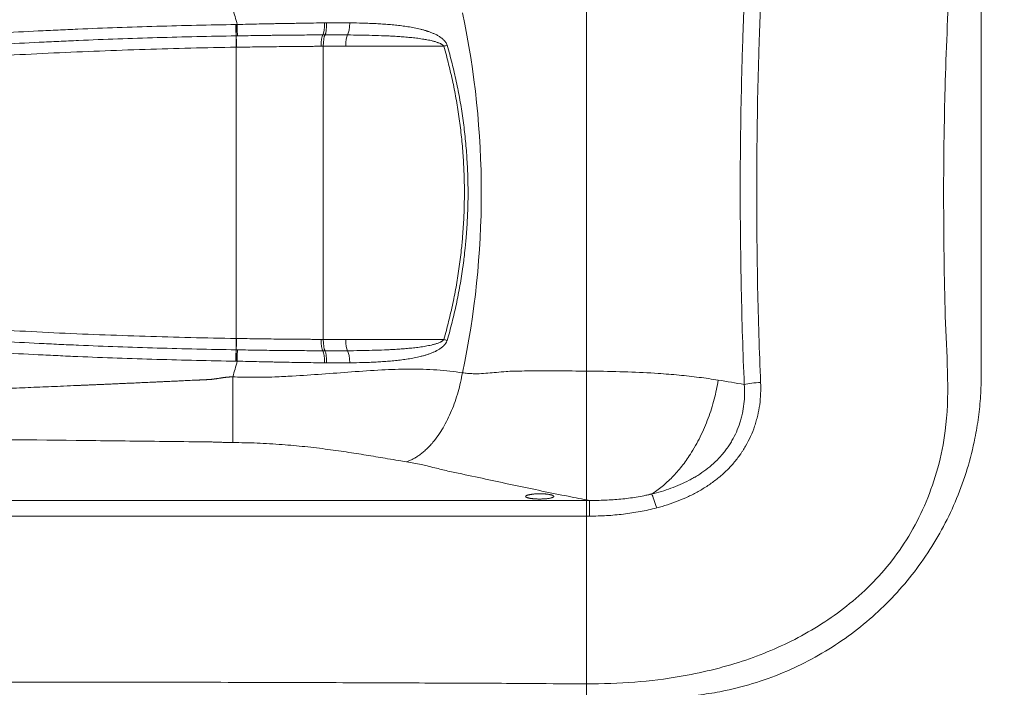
# Model space of a CAD drawing. Header units: millimetres. Extents: x -8 to 594, y 0 to 420.
# Tile 176 of 249: x 275 to 287, y 336 to 345. Entities that reach past the tile are written whole.
import ezdxf

# ---------------------------------------------------------------- set-up
doc = ezdxf.new("R2010")
doc.units = ezdxf.units.MM
doc.layers.add('1', color=7, linetype='Continuous', true_color=0xffffff)
doc.styles.add('Calibri', font='txt')
doc.dimstyles.get("Standard").update_dxf_attribs({"dimtxt": 0.18, "dimasz": 0.18, "dimexe": 0.18, "dimexo": 0.0625, "dimgap": 0.09, "dimtad": 0, "dimtih": 1, "dimtoh": 1, "dimdec": 4, "dimzin": 0, "dimdsep": 46, "dimtxsty": 'Standard', "dimcen": 0.09, "dimadec": 0, "dimazin": 0, "dimtfac": 1, "dimtdec": 4, "dimtofl": 0, "dimtmove": 0, "dimatfit": 3, "dimfxl": 0, "dimtolj": 1, "dimtzin": 0, "dimarcsym": 0})

# ---------------------------------------------------------------- blocks, each defined once
blk = doc.blocks.new('_U2')
at = {"layer": '1', "color": 18, "lineweight": 13}
for p, q in [((147.37, 320.701), (147.37, 378.38)), ((281.821, 328.547), (281.821, 378.38)), ((147.37, 376.38), (189.299, 376.38)), ((281.821, 376.38), (239.891, 376.38))]:
    blk.add_line(p, q, dxfattribs=at)
at = {"layer": '1', "color": 18}
for points in [[(147.37, 376.38), (150.87, 377.318), (150.87, 375.442)], [(281.821, 376.38), (278.321, 375.442), (278.321, 377.318)]]:
    blk.add_solid(points, dxfattribs=at)
at = {"layer": '1', "color": 18, "linetype": 'Continuous', "lineweight": 13, "char_height": 3.5, "attachment_point": 7, "line_spacing_factor": 1.399613, "style": 'Calibri'}
for s, insert in [('\\fCalibri|b0|i0;\\W1.0000;2.7', (190.985, 373.383)), ('\\fCalibri|b0|i0;\\W1.0000;LIFT POINT SPAN', (201.135, 373.383))]:
    blk.add_mtext(s, dxfattribs=dict(at, insert=insert))
blk = doc.blocks.new('_U5')
at = {"layer": '1', "color": 18, "lineweight": 13}
for p, q in [((281.821, 328.547), (281.821, 378.38)), ((300.008, 319.898), (300.008, 378.38)), ((281.821, 376.38), (284.688, 376.38)), ((300.008, 376.38), (297.141, 376.38))]:
    blk.add_line(p, q, dxfattribs=at)
at = {"layer": '1', "color": 18}
for points in [[(281.821, 376.38), (285.321, 377.318), (285.321, 375.442)], [(300.008, 376.38), (296.508, 375.442), (296.508, 377.318)]]:
    blk.add_solid(points, dxfattribs=at)
at = {"layer": '1', "color": 18, "linetype": 'Continuous', "lineweight": 13, "insert": (286.373, 373.383), "char_height": 3.5, "attachment_point": 7, "line_spacing_factor": 1.399613, "style": 'Calibri'}
blk.add_mtext('\\fCalibri|b0|i0;\\W1.0000;0.36', dxfattribs=at)

msp = doc.modelspace()

# ---------------------------------------------------------------- linework, layer by layer
at = {"layer": '1', "color": 155, "linetype": 'Continuous', "lineweight": 13}
for p, q in [((277.461, 340.71), (277.461, 344.336)), ((278.543, 344.347), (278.543, 340.699)), ((280.044, 344.348), (278.823, 344.348)), ((278.823, 340.698), (280.044, 340.698)), ((267.084, 338.695), (281.858, 338.695)), ((281.858, 338.499), (267.084, 338.499))]:
    msp.add_line(p, q, dxfattribs=at)
for centre, major_axis, ratio, start_param, end_param in [((269.707, 342.523), (0, -8.044), 1, 1.834395, 1.859574), ((269.707, 342.523), (0, 10.804), 1, 4.503516, 4.921262), ((277.456, 344.618), (-0.002, 0.15), 0.000043, 1.570968, 2.801755), ((277.458, 344.618), (-0.002, 0.15), 0.000043, 1.570969, 2.801757), ((277.472, 344.619), (-0.003, 0.15), 0.000043, 1.570977, 2.801848), ((278.527, 344.631), (-0.001, 0.15), 0.206081, 3.465532, 4.760244), ((278.554, 344.631), (0.001, -0.15), 0.211351, 0.32371, 1.620015), ((278.833, 344.63), (0.003, 0.15), 0.265048, 3.493804, 4.778771), ((277.461, 344.336), (-0.002, 0.15), 0.000043, 4.712388, 5.942829), ((277.463, 344.336), (0.002, -0.15), 0.000361, 3.481944, 4.712383), ((278.548, 344.347), (0.001, -0.15), 0.211131, 3.465902, 4.711424), ((278.576, 344.347), (0, -0.15), 0.216396, 3.465682, 4.711684), ((278.855, 344.348), (0, -0.15), 0.216398, 3.489264, 4.712389), ((280.011, 344.348), (-0.144, -0.042), 0.061743, 1.78012, 2.090152), ((277.461, 340.71), (0.002, 0.15), 0.000043, 3.481949, 4.71239), ((277.463, 340.71), (0.002, 0.15), 0.000361, 1.570802, 2.801241), ((278.548, 340.699), (0.001, 0.15), 0.211131, 1.571761, 2.817283), ((278.576, 340.699), (0, 0.15), 0.216396, 1.571501, 2.817503), ((278.855, 340.698), (0, 0.15), 0.216398, 1.570796, 2.793922), ((280.011, 340.698), (-0.144, 0.042), 0.061743, 4.193033, 4.503065), ((277.456, 340.427), (0.002, 0.15), 0.000043, 0.339838, 1.570625), ((277.458, 340.427), (-0.002, -0.15), 0.000043, 3.481429, 4.712217), ((277.472, 340.427), (0.003, 0.15), 0.000043, 0.339744, 1.570616), ((278.527, 340.414), (-0.001, -0.15), 0.206081, 1.522942, 2.817653), ((278.554, 340.414), (-0.001, -0.15), 0.211351, 1.521578, 2.817883), ((278.833, 340.416), (-0.003, 0.15), 0.265048, 4.646007, 5.930974), ((269.707, 342.523), (0, -8.044), 1, 1.282019, 1.307198), ((283.988, 340.103), (-0.3, -0.013), 0.195401, 4.704125, 5.454576)]:
    msp.add_ellipse(centre, major_axis=major_axis, ratio=ratio, start_param=start_param, end_param=end_param, dxfattribs=at)
at = {"layer": '1', "color": 155, "linetype": 'Continuous', "lineweight": 18}
for points, knots in [([(274.494, 336.432), (275.047, 336.432), (276.095, 336.432), (277.581, 336.429), (278.895, 336.425), (280.037, 336.42), (280.968, 336.417), (281.719, 336.409), (282.34, 336.416), (283.004, 336.493), (283.706, 336.653), (284.431, 336.949), (285.087, 337.366), (285.66, 337.934), (286.013, 338.545), (286.204, 339.102), (286.309, 339.614), (286.325, 340.219), (286.285, 340.906), (286.27, 341.733), (286.262, 342.683), (286.277, 343.623), (286.301, 344.427), (286.34, 345.101), (286.258, 345.694), (286.105, 346.19), (285.864, 346.712), (285.467, 347.252), (284.87, 347.75), (284.186, 348.122), (283.409, 348.378), (282.448, 348.541), (281.305, 348.525), (280.008, 348.517), (278.685, 348.509), (277.38, 348.502), (276.111, 348.497), (274.042, 348.492), (271.145, 348.494), (268.452, 348.498), (266.778, 348.516), (266.144, 348.435), (265.419, 348.25), (264.638, 347.896), (263.878, 347.323), (263.278, 346.591), (262.877, 345.725), (262.68, 344.776), (262.702, 343.963), (262.703, 343.476), (262.704, 343.318)], [0, 0, 0, 0, 0.034235, 0.064921, 0.092061, 0.115654, 0.1357, 0.149696, 0.162198, 0.174164, 0.191113, 0.207073, 0.223527, 0.240955, 0.259454, 0.269203, 0.279272, 0.293154, 0.307584, 0.322456, 0.34458, 0.366382, 0.380743, 0.394978, 0.409028, 0.419141, 0.428801, 0.446725, 0.462939, 0.479307, 0.496434, 0.514332, 0.53976, 0.567, 0.59477, 0.621719, 0.647848, 0.673356, 0.749903, 0.82726, 0.840327, 0.853498, 0.866774, 0.887071, 0.907667, 0.928372, 0.949031, 0.969641, 0.990158, 1, 1, 1, 1]), ([(286.735, 342.523), (286.735, 342.617), (286.735, 342.803), (286.735, 343.078), (286.735, 343.345), (286.735, 343.604), (286.735, 343.856), (286.735, 344.099), (286.735, 344.335), (286.735, 344.563), (286.735, 344.711), (286.735, 344.784)], [0, 0, 0, 0, 0.124251, 0.244807, 0.362009, 0.476132, 0.58732, 0.695456, 0.800379, 0.901937, 1, 1, 1, 1]), ([(286.735, 342.523), (286.735, 342.952), (286.735, 343.351), (286.735, 344.103), (286.735, 344.453), (286.735, 344.773)], [0, 0, 0, 0, 0.5, 0.5, 1, 1, 1, 1]), ([(286.735, 340.273), (286.735, 340.675), (286.735, 341.066), (286.735, 341.817), (286.735, 342.176), (286.735, 342.523)], [0, 0, 0, 0, 0.5, 0.5, 1, 1, 1, 1]), ([(286.735, 340.262), (286.735, 340.351), (286.735, 340.528), (286.735, 340.792), (286.735, 341.052), (286.735, 341.308), (286.735, 341.56), (286.735, 341.806), (286.735, 342.049), (286.735, 342.287), (286.735, 342.445), (286.735, 342.523)], [0, 0, 0, 0, 0.119996, 0.23776, 0.353271, 0.466508, 0.577452, 0.686086, 0.792539, 0.897088, 1, 1, 1, 1]), ([(282.735, 336.243), (282.78, 336.243), (282.871, 336.244), (283.007, 336.251), (283.143, 336.263), (283.278, 336.279), (283.413, 336.3), (283.635, 336.342), (283.941, 336.423), (284.315, 336.563), (284.671, 336.738), (285.113, 337.012), (285.606, 337.428), (286.008, 337.927), (286.269, 338.367), (286.434, 338.717), (286.566, 339.084), (286.652, 339.425), (286.702, 339.73), (286.73, 339.995), (286.733, 340.173), (286.735, 340.262)], [0, 0, 0, 0, 0.020658, 0.041306, 0.061981, 0.082722, 0.103568, 0.124557, 0.186457, 0.249631, 0.311556, 0.374684, 0.499484, 0.624735, 0.687236, 0.749339, 0.812388, 0.874812, 0.916829, 0.958508, 1, 1, 1, 1]), ([(281.238, 338.711), (281.244, 338.711), (281.25, 338.711), (281.261, 338.712), (281.273, 338.712), (281.284, 338.712), (281.291, 338.713), (281.292, 338.713), (281.295, 338.713), (281.296, 338.713), (281.3, 338.713), (281.303, 338.714), (281.311, 338.714), (281.321, 338.715), (281.331, 338.716), (281.338, 338.717), (281.342, 338.717), (281.345, 338.718), (281.347, 338.718), (281.348, 338.718), (281.354, 338.719), (281.362, 338.721), (281.374, 338.723), (281.381, 338.725), (281.385, 338.726), (281.386, 338.726), (281.387, 338.726), (281.388, 338.727), (281.39, 338.727), (281.391, 338.728), (281.396, 338.729), (281.4, 338.731), (281.404, 338.733), (281.407, 338.735), (281.408, 338.735), (281.409, 338.736), (281.41, 338.737), (281.411, 338.738), (281.413, 338.74), (281.413, 338.743), (281.413, 338.745), (281.413, 338.746), (281.413, 338.747), (281.412, 338.747), (281.412, 338.748), (281.411, 338.749), (281.411, 338.75), (281.409, 338.751), (281.406, 338.753), (281.402, 338.755), (281.399, 338.757), (281.398, 338.757), (281.396, 338.758), (281.395, 338.758), (281.394, 338.759), (281.391, 338.76), (281.384, 338.762), (281.377, 338.764), (281.37, 338.765), (281.366, 338.766), (281.361, 338.767), (281.36, 338.767), (281.358, 338.768), (281.355, 338.768), (281.352, 338.769), (281.345, 338.77), (281.336, 338.771), (281.326, 338.772), (281.319, 338.773), (281.316, 338.773), (281.311, 338.774), (281.308, 338.774), (281.3, 338.775), (281.289, 338.775), (281.278, 338.776), (281.27, 338.776), (281.266, 338.776), (281.261, 338.776), (281.259, 338.776), (281.257, 338.776), (281.25, 338.777), (281.244, 338.777), (281.233, 338.777), (281.221, 338.777), (281.21, 338.776), (281.203, 338.776), (281.202, 338.776), (281.199, 338.776), (281.197, 338.776), (281.193, 338.776), (281.19, 338.775), (281.182, 338.775), (281.172, 338.774), (281.161, 338.773), (281.154, 338.772), (281.15, 338.772), (281.146, 338.772), (281.144, 338.771), (281.143, 338.771), (281.137, 338.77), (281.127, 338.769), (281.115, 338.767), (281.107, 338.765), (281.101, 338.764), (281.1, 338.764), (281.096, 338.763), (281.095, 338.762), (281.09, 338.761), (281.084, 338.759), (281.079, 338.757), (281.076, 338.756), (281.075, 338.755), (281.073, 338.754), (281.073, 338.754), (281.072, 338.754), (281.07, 338.752), (281.067, 338.75), (281.065, 338.748), (281.064, 338.746), (281.063, 338.745), (281.063, 338.743), (281.063, 338.743), (281.064, 338.743), (281.064, 338.742), (281.064, 338.741), (281.065, 338.739), (281.067, 338.737), (281.069, 338.735), (281.072, 338.734), (281.073, 338.733), (281.074, 338.732), (281.075, 338.732), (281.076, 338.732), (281.078, 338.73), (281.084, 338.728), (281.09, 338.726), (281.096, 338.725), (281.099, 338.724), (281.107, 338.722), (281.111, 338.721), (281.119, 338.72), (281.127, 338.719), (281.136, 338.717), (281.142, 338.717), (281.143, 338.716), (281.146, 338.716), (281.147, 338.716), (281.151, 338.716), (281.153, 338.715), (281.161, 338.715), (281.171, 338.714), (281.182, 338.713), (281.19, 338.712), (281.194, 338.712), (281.199, 338.712), (281.201, 338.712), (281.203, 338.712), (281.21, 338.712), (281.221, 338.711), (281.233, 338.711), (281.238, 338.711)], [0, 0, 0, 0, 0.015625, 0.015625, 0.03125, 0.046875, 0.046875, 0.050781, 0.050781, 0.054687, 0.054687, 0.0625, 0.0625, 0.078125, 0.09375, 0.09375, 0.101562, 0.105469, 0.105469, 0.109375, 0.109375, 0.125, 0.140625, 0.15625, 0.15625, 0.160156, 0.160156, 0.164062, 0.164062, 0.171875, 0.171875, 0.1875, 0.203125, 0.203125, 0.210937, 0.210937, 0.21875, 0.21875, 0.234375, 0.25, 0.25, 0.265625, 0.265625, 0.269531, 0.269531, 0.273437, 0.28125, 0.28125, 0.296875, 0.3125, 0.3125, 0.320312, 0.320312, 0.324219, 0.324219, 0.328125, 0.34375, 0.359375, 0.359375, 0.375, 0.375, 0.378906, 0.378906, 0.382812, 0.390625, 0.390625, 0.40625, 0.421875, 0.421875, 0.429687, 0.429687, 0.4375, 0.4375, 0.453125, 0.46875, 0.46875, 0.476562, 0.480469, 0.480469, 0.484375, 0.484375, 0.5, 0.5, 0.515625, 0.53125, 0.53125, 0.535156, 0.535156, 0.539063, 0.539063, 0.546875, 0.546875, 0.5625, 0.578125, 0.578125, 0.585938, 0.589844, 0.589844, 0.59375, 0.59375, 0.609375, 0.625, 0.640625, 0.640625, 0.648438, 0.648438, 0.65625, 0.65625, 0.671875, 0.6875, 0.6875, 0.695313, 0.695313, 0.699219, 0.699219, 0.703125, 0.71875, 0.734375, 0.734375, 0.75, 0.75, 0.753906, 0.753906, 0.757813, 0.765625, 0.765625, 0.78125, 0.796875, 0.796875, 0.804688, 0.804688, 0.808594, 0.808594, 0.8125, 0.828125, 0.84375, 0.84375, 0.859375, 0.859375, 0.875, 0.875, 0.890625, 0.90625, 0.90625, 0.910156, 0.910156, 0.914063, 0.914063, 0.921875, 0.921875, 0.9375, 0.953125, 0.953125, 0.960938, 0.964844, 0.964844, 0.96875, 0.96875, 0.984375, 1, 1, 1, 1])]:
    msp.add_open_spline(points, degree=3, knots=knots, dxfattribs=at)
at = {"layer": '1', "color": 155, "linetype": 'Continuous', "lineweight": 13}
for points, degree, knots in [([(283.784, 340.137), (283.776, 340.335), (283.768, 340.533), (283.756, 340.93), (283.751, 341.128), (283.743, 341.525), (283.74, 341.723), (283.735, 342.121), (283.734, 342.32), (283.734, 342.717), (283.735, 342.916), (283.739, 343.315), (283.742, 343.514), (283.751, 343.913), (283.756, 344.112), (283.763, 344.337), (283.764, 344.362), (283.765, 344.412), (283.768, 344.486), (283.774, 344.661), (283.78, 344.809), (283.784, 344.908)], 3, [0, 0, 0, 0, 0.125, 0.125, 0.25, 0.25, 0.375, 0.375, 0.5, 0.5, 0.625, 0.625, 0.75, 0.75, 0.875, 0.875, 0.890625, 0.890625, 0.90625, 0.9375, 1, 1, 1, 1]), ([(283.988, 344.884), (283.984, 344.786), (283.98, 344.688), (283.975, 344.541), (283.972, 344.467), (283.97, 344.393), (283.968, 344.343), (283.967, 344.319), (283.96, 344.096), (283.955, 343.899), (283.947, 343.504), (283.944, 343.307), (283.94, 342.912), (283.939, 342.715), (283.939, 342.322), (283.941, 341.928), (283.947, 341.535), (283.955, 341.142), (283.96, 340.946), (283.973, 340.553), (283.98, 340.357), (283.988, 340.161)], 3, [0, 0, 0, 0, 0.0625, 0.0625, 0.09375, 0.109375, 0.109375, 0.125, 0.125, 0.25, 0.25, 0.375, 0.375, 0.5, 0.5, 0.625, 0.75, 0.75, 0.875, 0.875, 1, 1, 1, 1]), ([(269.617, 343.95), (269.697, 343.966), (269.777, 343.982), (269.898, 344.006), (269.939, 344.013), (270.019, 344.028), (270.06, 344.036), (270.181, 344.057), (270.262, 344.071), (270.424, 344.098), (270.505, 344.111), (270.667, 344.136), (270.748, 344.149), (270.91, 344.172), (270.992, 344.184), (271.236, 344.217), (271.398, 344.238), (271.724, 344.277), (271.887, 344.296), (272.132, 344.322), (272.213, 344.331), (272.377, 344.347), (272.458, 344.355), (272.622, 344.371), (272.704, 344.379), (272.867, 344.393), (272.949, 344.4), (273.194, 344.421), (273.358, 344.434), (273.685, 344.459), (273.849, 344.47), (274.176, 344.492), (274.34, 344.502), (274.668, 344.521), (274.832, 344.53), (275.078, 344.542), (275.16, 344.546), (275.324, 344.554), (275.406, 344.557), (275.652, 344.568), (275.816, 344.574), (276.144, 344.586), (276.308, 344.591), (276.8, 344.606), (277.128, 344.613), (277.456, 344.618)], 3, [0, 0, 0, 0, 0.03125, 0.03125, 0.046875, 0.046875, 0.0625, 0.0625, 0.09375, 0.09375, 0.125, 0.125, 0.15625, 0.15625, 0.1875, 0.1875, 0.25, 0.25, 0.3125, 0.3125, 0.34375, 0.34375, 0.375, 0.375, 0.40625, 0.40625, 0.4375, 0.4375, 0.5, 0.5, 0.5625, 0.5625, 0.625, 0.625, 0.6875, 0.6875, 0.71875, 0.71875, 0.75, 0.75, 0.8125, 0.8125, 0.875, 0.875, 1, 1, 1, 1]), ([(277.472, 344.619), (277.564, 344.621), (277.655, 344.623), (277.791, 344.626), (277.836, 344.627), (277.905, 344.628), (277.927, 344.629), (277.973, 344.629), (277.995, 344.63), (278.063, 344.631), (278.108, 344.632), (278.176, 344.633), (278.199, 344.633), (278.244, 344.634), (278.266, 344.635), (278.379, 344.636), (278.469, 344.638), (278.558, 344.639)], 3, [0, 0, 0, 0, 0.25, 0.25, 0.375, 0.375, 0.4375, 0.4375, 0.5, 0.5, 0.625, 0.625, 0.6875, 0.6875, 0.75, 0.75, 1, 1, 1, 1]), ([(278.586, 344.639), (278.634, 344.639), (278.682, 344.64), (278.778, 344.64), (278.825, 344.639), (278.873, 344.639)], 3, [0, 0, 0, 0, 0.5, 0.5, 1, 1, 1, 1]), ([(278.873, 344.639), (278.928, 344.638), (278.983, 344.637), (279.065, 344.635), (279.092, 344.634), (279.133, 344.632), (279.147, 344.632), (279.174, 344.63), (279.187, 344.63), (279.228, 344.628), (279.255, 344.626), (279.309, 344.623), (279.335, 344.621), (279.389, 344.616), (279.415, 344.614), (279.468, 344.609), (279.494, 344.606), (279.546, 344.599), (279.572, 344.595), (279.624, 344.587), (279.65, 344.582), (279.701, 344.572), (279.727, 344.567), (279.765, 344.557), (279.778, 344.554), (279.803, 344.547), (279.816, 344.543), (279.831, 344.538), (279.834, 344.537), (279.841, 344.535), (279.844, 344.534), (279.853, 344.531), (279.859, 344.529), (279.878, 344.522), (279.89, 344.518), (279.914, 344.507), (279.926, 344.502), (279.95, 344.491), (279.962, 344.485), (279.979, 344.475), (279.985, 344.471), (279.996, 344.464), (280.002, 344.46), (280.008, 344.455), (280.01, 344.454), (280.013, 344.452), (280.014, 344.451), (280.018, 344.448), (280.021, 344.446), (280.029, 344.44), (280.034, 344.435), (280.044, 344.426), (280.049, 344.421), (280.055, 344.413), (280.058, 344.41), (280.061, 344.406), (280.062, 344.405), (280.064, 344.402), (280.065, 344.4), (280.07, 344.393), (280.074, 344.387), (280.079, 344.378), (280.08, 344.374), (280.083, 344.368), (280.084, 344.364), (280.085, 344.361)], 3, [0, 0, 0, 0, 0.125, 0.125, 0.1875, 0.1875, 0.21875, 0.21875, 0.25, 0.25, 0.3125, 0.3125, 0.375, 0.375, 0.4375, 0.4375, 0.5, 0.5, 0.5625, 0.5625, 0.625, 0.625, 0.6875, 0.6875, 0.71875, 0.71875, 0.75, 0.75, 0.757812, 0.757812, 0.765625, 0.765625, 0.78125, 0.78125, 0.8125, 0.8125, 0.84375, 0.84375, 0.875, 0.875, 0.890625, 0.890625, 0.90625, 0.90625, 0.910156, 0.910156, 0.914062, 0.914062, 0.921875, 0.921875, 0.9375, 0.9375, 0.953125, 0.953125, 0.960937, 0.960937, 0.964844, 0.964844, 0.96875, 0.96875, 0.984375, 0.984375, 0.992187, 0.992187, 1, 1, 1, 1]), ([(277.459, 344.477), (277.131, 344.472), (276.804, 344.464), (276.314, 344.45), (276.15, 344.445), (275.823, 344.433), (275.66, 344.427), (275.415, 344.416), (275.333, 344.412), (275.17, 344.405), (275.088, 344.401), (274.843, 344.389), (274.68, 344.38), (274.353, 344.361), (274.19, 344.351), (273.863, 344.33), (273.7, 344.318), (273.374, 344.294), (273.211, 344.281), (272.966, 344.26), (272.885, 344.253), (272.722, 344.238), (272.64, 344.231), (272.478, 344.215), (272.396, 344.207), (272.233, 344.191), (272.152, 344.182), (271.908, 344.156), (271.746, 344.138), (271.421, 344.098), (271.259, 344.078), (271.016, 344.044), (270.935, 344.033), (270.773, 344.009), (270.692, 343.997), (270.531, 343.972), (270.45, 343.959), (270.289, 343.932), (270.208, 343.918), (270.087, 343.897), (270.047, 343.889), (269.966, 343.875), (269.926, 343.867), (269.806, 343.844), (269.725, 343.828), (269.645, 343.811)], 3, [0, 0, 0, 0, 0.125, 0.125, 0.1875, 0.1875, 0.25, 0.25, 0.28125, 0.28125, 0.3125, 0.3125, 0.375, 0.375, 0.4375, 0.4375, 0.5, 0.5, 0.5625, 0.5625, 0.59375, 0.59375, 0.625, 0.625, 0.65625, 0.65625, 0.6875, 0.6875, 0.75, 0.75, 0.8125, 0.8125, 0.84375, 0.84375, 0.875, 0.875, 0.90625, 0.90625, 0.9375, 0.9375, 0.953125, 0.953125, 0.96875, 0.96875, 1, 1, 1, 1]), ([(278.538, 344.489), (278.45, 344.489), (278.363, 344.488), (278.253, 344.487), (278.23, 344.487), (278.186, 344.487), (278.12, 344.486), (278.054, 344.485), (277.987, 344.484), (277.965, 344.484), (277.92, 344.484), (277.854, 344.483), (277.787, 344.482), (277.653, 344.48), (277.564, 344.479), (277.475, 344.477)], 3, [0, 0, 0, 0, 0.25, 0.25, 0.3125, 0.3125, 0.375, 0.5, 0.5, 0.5625, 0.5625, 0.625, 0.75, 0.75, 1, 1, 1, 1]), ([(278.844, 344.489), (278.798, 344.489), (278.751, 344.489), (278.658, 344.489), (278.611, 344.489), (278.565, 344.489)], 3, [0, 0, 0, 0, 0.5, 0.5, 1, 1, 1, 1]), ([(280.044, 344.348), (280.043, 344.349), (280.042, 344.35), (280.04, 344.353), (280.039, 344.354), (280.036, 344.358), (280.033, 344.36), (280.03, 344.363), (280.028, 344.364), (280.026, 344.366), (280.024, 344.367), (280.02, 344.37), (280.018, 344.372), (280.012, 344.375), (280.009, 344.376), (280.004, 344.379), (280.001, 344.381), (279.992, 344.385), (279.986, 344.387), (279.977, 344.391), (279.974, 344.392), (279.968, 344.394), (279.965, 344.395), (279.956, 344.399), (279.95, 344.4), (279.938, 344.404), (279.932, 344.406), (279.92, 344.409), (279.914, 344.411), (279.896, 344.416), (279.883, 344.419), (279.859, 344.424), (279.846, 344.426), (279.828, 344.43), (279.822, 344.431), (279.809, 344.433), (279.803, 344.434), (279.784, 344.437), (279.772, 344.439), (279.734, 344.445), (279.709, 344.448), (279.659, 344.454), (279.634, 344.456), (279.584, 344.461), (279.559, 344.463), (279.508, 344.467), (279.483, 344.469), (279.432, 344.472), (279.407, 344.473), (279.356, 344.476), (279.331, 344.477), (279.255, 344.48), (279.204, 344.482), (279.101, 344.485), (279.05, 344.486), (278.947, 344.487), (278.896, 344.488), (278.844, 344.489)], 3, [0, 0, 0, 0, 0.003906, 0.003906, 0.007812, 0.007812, 0.015625, 0.015625, 0.019531, 0.019531, 0.023437, 0.023437, 0.03125, 0.03125, 0.039062, 0.039062, 0.046875, 0.046875, 0.0625, 0.0625, 0.070312, 0.070312, 0.078125, 0.078125, 0.09375, 0.09375, 0.109375, 0.109375, 0.125, 0.125, 0.15625, 0.15625, 0.1875, 0.1875, 0.203125, 0.203125, 0.21875, 0.21875, 0.25, 0.25, 0.3125, 0.3125, 0.375, 0.375, 0.4375, 0.4375, 0.5, 0.5, 0.5625, 0.5625, 0.625, 0.625, 0.75, 0.75, 0.875, 0.875, 1, 1, 1, 1]), ([(277.461, 344.336), (277.272, 344.332), (277.082, 344.329), (276.704, 344.32), (276.515, 344.314), (276.136, 344.303), (275.947, 344.296), (275.569, 344.281), (275.379, 344.273), (275.001, 344.255), (274.812, 344.246), (274.529, 344.23), (274.434, 344.224), (274.292, 344.216), (274.245, 344.213), (274.151, 344.207), (274.103, 344.204), (273.867, 344.188), (273.678, 344.175), (273.301, 344.146), (273.112, 344.131), (272.735, 344.098), (272.547, 344.08), (272.171, 344.042), (271.983, 344.022), (271.701, 343.99), (271.607, 343.978), (271.419, 343.955), (271.325, 343.943), (271.137, 343.918), (271.044, 343.905), (270.856, 343.879), (270.763, 343.865), (270.575, 343.836), (270.482, 343.821), (270.365, 343.802), (270.342, 343.798), (270.295, 343.79), (270.225, 343.778), (270.155, 343.765), (270.015, 343.74), (269.922, 343.723), (269.737, 343.686), (269.644, 343.667), (269.459, 343.627), (269.367, 343.606), (269.229, 343.572), (269.183, 343.561), (269.092, 343.538), (269.046, 343.526), (268.955, 343.501), (268.909, 343.488), (268.818, 343.462), (268.773, 343.448), (268.682, 343.42), (268.637, 343.406), (268.547, 343.376), (268.502, 343.36), (268.458, 343.344)], 3, [0, 0, 0, 0, 0.0625, 0.0625, 0.125, 0.125, 0.1875, 0.1875, 0.25, 0.25, 0.3125, 0.3125, 0.34375, 0.34375, 0.359375, 0.359375, 0.375, 0.375, 0.4375, 0.4375, 0.5, 0.5, 0.5625, 0.5625, 0.625, 0.625, 0.65625, 0.65625, 0.6875, 0.6875, 0.71875, 0.71875, 0.75, 0.75, 0.78125, 0.78125, 0.789063, 0.789063, 0.796875, 0.8125, 0.8125, 0.84375, 0.84375, 0.875, 0.875, 0.90625, 0.90625, 0.921875, 0.921875, 0.9375, 0.9375, 0.953125, 0.953125, 0.96875, 0.96875, 0.984375, 0.984375, 1, 1, 1, 1]), ([(278.517, 344.347), (278.495, 344.347), (278.474, 344.347), (278.43, 344.347), (278.408, 344.346), (278.343, 344.346), (278.256, 344.345), (278.169, 344.345), (278.103, 344.344), (278.081, 344.344), (278.037, 344.343), (278.015, 344.343), (277.949, 344.342), (277.905, 344.342), (277.839, 344.341), (277.817, 344.341), (277.772, 344.34), (277.75, 344.34), (277.64, 344.338), (277.551, 344.337), (277.463, 344.336)], 3, [0, 0, 0, 0, 0.0625, 0.0625, 0.125, 0.125, 0.25, 0.375, 0.375, 0.4375, 0.4375, 0.5, 0.5, 0.625, 0.625, 0.6875, 0.6875, 0.75, 0.75, 1, 1, 1, 1]), ([(280.044, 340.698), (280.066, 340.773), (280.086, 340.848), (280.123, 340.998), (280.141, 341.073), (280.173, 341.225), (280.188, 341.301), (280.214, 341.453), (280.238, 341.606), (280.257, 341.76), (280.266, 341.847), (280.267, 341.857), (280.269, 341.876), (280.27, 341.886), (280.273, 341.915), (280.278, 341.973), (280.282, 342.031), (280.29, 342.147), (280.294, 342.224), (280.299, 342.378), (280.302, 342.531), (280.297, 342.761), (280.285, 342.99), (280.265, 343.218), (280.247, 343.37), (280.226, 343.521), (280.214, 343.597), (280.187, 343.748), (280.173, 343.823), (280.141, 343.973), (280.123, 344.048), (280.086, 344.198), (280.066, 344.273), (280.044, 344.348)], 3, [0, 0, 0, 0, 0.0625, 0.0625, 0.125, 0.125, 0.1875, 0.1875, 0.25, 0.3125, 0.3125, 0.320313, 0.320313, 0.328125, 0.328125, 0.34375, 0.375, 0.375, 0.4375, 0.4375, 0.5, 0.5625, 0.625, 0.6875, 0.75, 0.75, 0.8125, 0.8125, 0.875, 0.875, 0.9375, 0.9375, 1, 1, 1, 1]), ([(280.085, 344.361), (280.107, 344.285), (280.128, 344.21), (280.166, 344.059), (280.183, 343.984), (280.216, 343.833), (280.231, 343.757), (280.258, 343.605), (280.27, 343.529), (280.291, 343.377), (280.31, 343.224), (280.33, 342.994), (280.343, 342.764), (280.347, 342.532), (280.345, 342.378), (280.339, 342.223), (280.335, 342.145), (280.327, 342.029), (280.323, 341.97), (280.318, 341.912), (280.315, 341.883), (280.314, 341.873), (280.312, 341.853), (280.307, 341.805), (280.299, 341.737), (280.292, 341.678), (280.287, 341.639), (280.284, 341.62), (280.271, 341.523), (280.259, 341.446), (280.231, 341.292), (280.216, 341.215), (280.184, 341.063), (280.166, 340.987), (280.128, 340.835), (280.107, 340.76), (280.085, 340.685)], 3, [0, 0, 0, 0, 0.0625, 0.0625, 0.125, 0.125, 0.1875, 0.1875, 0.25, 0.25, 0.3125, 0.375, 0.4375, 0.5, 0.5625, 0.5625, 0.625, 0.625, 0.65625, 0.671875, 0.671875, 0.679687, 0.679687, 0.6875, 0.71875, 0.734375, 0.734375, 0.75, 0.75, 0.8125, 0.8125, 0.875, 0.875, 0.9375, 0.9375, 1, 1, 1, 1]), ([(268.458, 341.702), (268.502, 341.686), (268.547, 341.67), (268.637, 341.64), (268.682, 341.625), (268.773, 341.597), (268.818, 341.584), (268.909, 341.557), (268.955, 341.545), (269.046, 341.52), (269.092, 341.508), (269.183, 341.485), (269.229, 341.473), (269.367, 341.44), (269.459, 341.419), (269.644, 341.379), (269.737, 341.36), (269.922, 341.323), (270.015, 341.306), (270.155, 341.28), (270.202, 341.272), (270.272, 341.26), (270.295, 341.256), (270.342, 341.248), (270.365, 341.244), (270.482, 341.225), (270.575, 341.21), (270.763, 341.181), (270.856, 341.167), (271.044, 341.14), (271.137, 341.127), (271.325, 341.102), (271.419, 341.09), (271.607, 341.067), (271.701, 341.056), (271.983, 341.024), (272.171, 341.003), (272.547, 340.966), (272.735, 340.948), (273.112, 340.915), (273.301, 340.9), (273.678, 340.871), (273.867, 340.858), (274.103, 340.842), (274.151, 340.839), (274.245, 340.833), (274.292, 340.83), (274.434, 340.822), (274.529, 340.816), (274.812, 340.8), (275.001, 340.79), (275.379, 340.772), (275.569, 340.764), (275.947, 340.75), (276.136, 340.743), (276.515, 340.731), (276.704, 340.726), (277.082, 340.717), (277.272, 340.713), (277.461, 340.71)], 3, [0, 0, 0, 0, 0.015625, 0.015625, 0.03125, 0.03125, 0.046875, 0.046875, 0.0625, 0.0625, 0.078125, 0.078125, 0.09375, 0.09375, 0.125, 0.125, 0.15625, 0.15625, 0.1875, 0.1875, 0.203125, 0.203125, 0.210937, 0.210937, 0.21875, 0.21875, 0.25, 0.25, 0.28125, 0.28125, 0.3125, 0.3125, 0.34375, 0.34375, 0.375, 0.375, 0.4375, 0.4375, 0.5, 0.5, 0.5625, 0.5625, 0.625, 0.625, 0.640625, 0.640625, 0.65625, 0.65625, 0.6875, 0.6875, 0.75, 0.75, 0.8125, 0.8125, 0.875, 0.875, 0.9375, 0.9375, 1, 1, 1, 1]), ([(269.645, 341.234), (269.725, 341.218), (269.806, 341.202), (269.926, 341.179), (269.966, 341.171), (270.047, 341.156), (270.087, 341.149), (270.208, 341.127), (270.289, 341.113), (270.45, 341.087), (270.531, 341.074), (270.692, 341.049), (270.773, 341.036), (270.935, 341.013), (271.016, 341.001), (271.259, 340.968), (271.421, 340.947), (271.746, 340.908), (271.908, 340.89), (272.152, 340.863), (272.233, 340.855), (272.396, 340.838), (272.478, 340.831), (272.64, 340.815), (272.722, 340.807), (272.885, 340.793), (272.966, 340.786), (273.211, 340.765), (273.374, 340.752), (273.7, 340.728), (273.863, 340.716), (274.19, 340.695), (274.353, 340.685), (274.68, 340.666), (274.843, 340.657), (275.088, 340.645), (275.17, 340.641), (275.333, 340.633), (275.415, 340.63), (275.66, 340.619), (275.823, 340.613), (276.15, 340.601), (276.314, 340.596), (276.804, 340.582), (277.131, 340.574), (277.459, 340.569)], 3, [0, 0, 0, 0, 0.03125, 0.03125, 0.046875, 0.046875, 0.0625, 0.0625, 0.09375, 0.09375, 0.125, 0.125, 0.15625, 0.15625, 0.1875, 0.1875, 0.25, 0.25, 0.3125, 0.3125, 0.34375, 0.34375, 0.375, 0.375, 0.40625, 0.40625, 0.4375, 0.4375, 0.5, 0.5, 0.5625, 0.5625, 0.625, 0.625, 0.6875, 0.6875, 0.71875, 0.71875, 0.75, 0.75, 0.8125, 0.8125, 0.875, 0.875, 1, 1, 1, 1]), ([(277.456, 340.427), (277.128, 340.433), (276.8, 340.44), (276.308, 340.455), (276.144, 340.46), (275.816, 340.472), (275.652, 340.478), (275.406, 340.488), (275.324, 340.492), (275.16, 340.5), (275.078, 340.504), (274.832, 340.516), (274.668, 340.525), (274.34, 340.544), (274.176, 340.554), (273.849, 340.575), (273.685, 340.587), (273.358, 340.611), (273.194, 340.624), (272.949, 340.645), (272.867, 340.652), (272.704, 340.667), (272.622, 340.675), (272.458, 340.69), (272.377, 340.698), (272.213, 340.715), (272.132, 340.723), (271.887, 340.75), (271.724, 340.768), (271.398, 340.808), (271.236, 340.829), (270.992, 340.862), (270.91, 340.873), (270.748, 340.897), (270.667, 340.909), (270.505, 340.935), (270.424, 340.948), (270.262, 340.975), (270.181, 340.988), (270.06, 341.01), (270.019, 341.017), (269.939, 341.032), (269.898, 341.04), (269.777, 341.063), (269.697, 341.079), (269.617, 341.096)], 3, [0, 0, 0, 0, 0.125, 0.125, 0.1875, 0.1875, 0.25, 0.25, 0.28125, 0.28125, 0.3125, 0.3125, 0.375, 0.375, 0.4375, 0.4375, 0.5, 0.5, 0.5625, 0.5625, 0.59375, 0.59375, 0.625, 0.625, 0.65625, 0.65625, 0.6875, 0.6875, 0.75, 0.75, 0.8125, 0.8125, 0.84375, 0.84375, 0.875, 0.875, 0.90625, 0.90625, 0.9375, 0.9375, 0.953125, 0.953125, 0.96875, 0.96875, 1, 1, 1, 1]), ([(277.463, 340.71), (277.507, 340.709), (277.551, 340.709), (277.64, 340.707), (277.684, 340.707), (277.75, 340.706), (277.772, 340.705), (277.817, 340.705), (277.883, 340.704), (277.949, 340.703), (278.015, 340.703), (278.037, 340.702), (278.081, 340.702), (278.147, 340.701), (278.256, 340.7), (278.343, 340.7), (278.408, 340.699), (278.43, 340.699), (278.474, 340.699), (278.495, 340.699), (278.517, 340.699)], 3, [0, 0, 0, 0, 0.125, 0.125, 0.25, 0.25, 0.3125, 0.3125, 0.375, 0.5, 0.5, 0.5625, 0.5625, 0.625, 0.75, 0.875, 0.875, 0.9375, 0.9375, 1, 1, 1, 1]), ([(278.844, 340.557), (278.896, 340.558), (278.947, 340.558), (279.05, 340.56), (279.101, 340.561), (279.203, 340.564), (279.255, 340.566), (279.331, 340.569), (279.356, 340.57), (279.407, 340.573), (279.433, 340.574), (279.483, 340.577), (279.509, 340.579), (279.559, 340.583), (279.584, 340.585), (279.635, 340.59), (279.66, 340.592), (279.71, 340.598), (279.735, 340.601), (279.772, 340.607), (279.785, 340.608), (279.81, 340.613), (279.822, 340.615), (279.847, 340.619), (279.859, 340.622), (279.884, 340.627), (279.896, 340.63), (279.914, 340.635), (279.92, 340.636), (279.933, 340.64), (279.939, 340.642), (279.951, 340.645), (279.957, 340.647), (279.969, 340.651), (279.975, 340.654), (279.986, 340.658), (279.992, 340.661), (280.001, 340.665), (280.004, 340.666), (280.009, 340.669), (280.012, 340.671), (280.018, 340.674), (280.02, 340.676), (280.026, 340.679), (280.028, 340.681), (280.032, 340.685), (280.033, 340.686), (280.036, 340.688), (280.037, 340.689), (280.039, 340.691), (280.04, 340.693), (280.042, 340.695), (280.043, 340.697), (280.044, 340.698)], 3, [0, 0, 0, 0, 0.125, 0.125, 0.25, 0.25, 0.375, 0.375, 0.4375, 0.4375, 0.5, 0.5, 0.5625, 0.5625, 0.625, 0.625, 0.6875, 0.6875, 0.75, 0.75, 0.78125, 0.78125, 0.8125, 0.8125, 0.84375, 0.84375, 0.875, 0.875, 0.890625, 0.890625, 0.90625, 0.90625, 0.921875, 0.921875, 0.9375, 0.9375, 0.953125, 0.953125, 0.960938, 0.960938, 0.96875, 0.96875, 0.976563, 0.976563, 0.984375, 0.984375, 0.988281, 0.988281, 0.992188, 0.992188, 0.996094, 0.996094, 1, 1, 1, 1]), ([(280.085, 340.685), (280.084, 340.682), (280.083, 340.678), (280.08, 340.672), (280.079, 340.668), (280.076, 340.663), (280.076, 340.662), (280.074, 340.659), (280.073, 340.657), (280.07, 340.653), (280.068, 340.65), (280.062, 340.641), (280.058, 340.636), (280.051, 340.628), (280.049, 340.625), (280.045, 340.622), (280.044, 340.62), (280.041, 340.618), (280.04, 340.617), (280.034, 340.611), (280.029, 340.606), (280.018, 340.598), (280.013, 340.594), (280.002, 340.586), (279.997, 340.582), (279.986, 340.575), (279.98, 340.572), (279.969, 340.565), (279.963, 340.562), (279.954, 340.557), (279.951, 340.556), (279.945, 340.553), (279.942, 340.551), (279.927, 340.544), (279.915, 340.539), (279.891, 340.528), (279.879, 340.524), (279.86, 340.517), (279.854, 340.515), (279.842, 340.511), (279.835, 340.509), (279.817, 340.503), (279.804, 340.499), (279.779, 340.492), (279.766, 340.489), (279.728, 340.479), (279.703, 340.474), (279.651, 340.463), (279.625, 340.459), (279.573, 340.451), (279.547, 340.447), (279.508, 340.442), (279.495, 340.44), (279.468, 340.437), (279.455, 340.436), (279.415, 340.432), (279.388, 340.429), (279.335, 340.425), (279.308, 340.423), (279.255, 340.42), (279.228, 340.418), (279.174, 340.415), (279.147, 340.414), (279.092, 340.412), (279.065, 340.411), (278.983, 340.409), (278.928, 340.408), (278.873, 340.407)], 3, [0, 0, 0, 0, 0.007812, 0.007812, 0.015625, 0.015625, 0.019531, 0.019531, 0.023437, 0.023437, 0.03125, 0.03125, 0.046875, 0.046875, 0.054687, 0.054687, 0.058594, 0.058594, 0.0625, 0.0625, 0.078125, 0.078125, 0.09375, 0.09375, 0.109375, 0.109375, 0.125, 0.125, 0.140625, 0.140625, 0.148437, 0.148437, 0.15625, 0.15625, 0.1875, 0.1875, 0.21875, 0.21875, 0.234375, 0.234375, 0.25, 0.25, 0.28125, 0.28125, 0.3125, 0.3125, 0.375, 0.375, 0.4375, 0.4375, 0.5, 0.5, 0.53125, 0.53125, 0.5625, 0.5625, 0.625, 0.625, 0.6875, 0.6875, 0.75, 0.75, 0.8125, 0.8125, 0.875, 0.875, 1, 1, 1, 1]), ([(277.475, 340.568), (277.564, 340.567), (277.653, 340.566), (277.787, 340.564), (277.831, 340.563), (277.898, 340.562), (277.92, 340.562), (277.965, 340.561), (277.987, 340.561), (278.054, 340.56), (278.098, 340.56), (278.164, 340.559), (278.186, 340.559), (278.23, 340.559), (278.253, 340.559), (278.363, 340.558), (278.45, 340.557), (278.538, 340.557)], 3, [0, 0, 0, 0, 0.25, 0.25, 0.375, 0.375, 0.4375, 0.4375, 0.5, 0.5, 0.625, 0.625, 0.6875, 0.6875, 0.75, 0.75, 1, 1, 1, 1]), ([(278.565, 340.556), (278.611, 340.556), (278.658, 340.556), (278.751, 340.556), (278.798, 340.557), (278.844, 340.557)], 3, [0, 0, 0, 0, 0.5, 0.5, 1, 1, 1, 1]), ([(278.558, 340.407), (278.469, 340.408), (278.379, 340.409), (278.266, 340.411), (278.244, 340.411), (278.199, 340.412), (278.131, 340.413), (278.063, 340.415), (277.995, 340.416), (277.973, 340.416), (277.927, 340.417), (277.859, 340.418), (277.791, 340.42), (277.655, 340.423), (277.564, 340.425), (277.472, 340.427)], 3, [0, 0, 0, 0, 0.25, 0.25, 0.3125, 0.3125, 0.375, 0.5, 0.5, 0.5625, 0.5625, 0.625, 0.75, 0.75, 1, 1, 1, 1]), ([(278.873, 340.407), (278.825, 340.406), (278.778, 340.406), (278.682, 340.406), (278.634, 340.406), (278.586, 340.407)], 3, [0, 0, 0, 0, 0.5, 0.5, 1, 1, 1, 1]), ([(277.417, 340.232), (277.455, 340.231), (277.535, 340.227), (277.659, 340.226), (277.795, 340.227), (277.963, 340.232), (278.21, 340.244), (278.529, 340.266), (278.901, 340.295), (279.262, 340.319), (279.558, 340.33), (279.785, 340.328), (279.957, 340.32), (280.121, 340.306), (280.225, 340.29), (280.276, 340.282)], 3, [0, 0, 0, 0, 0.037721, 0.078707, 0.122983, 0.173216, 0.245859, 0.370002, 0.495157, 0.626248, 0.74605, 0.811751, 0.875912, 0.938625, 1, 1, 1, 1]), ([(280.276, 340.282), (280.298, 340.28), (280.342, 340.274), (280.412, 340.271), (280.496, 340.271), (280.593, 340.278), (280.704, 340.288), (280.81, 340.298), (280.905, 340.305), (281.004, 340.305), (281.216, 340.306), (281.534, 340.306), (281.94, 340.304), (282.33, 340.295), (282.677, 340.279), (282.971, 340.255), (283.22, 340.228), (283.381, 340.204), (283.461, 340.192)], 3, [0, 0, 0, 0, 0.018993, 0.039769, 0.062383, 0.093952, 0.125687, 0.161892, 0.188993, 0.210645, 0.251634, 0.381819, 0.501839, 0.629852, 0.751286, 0.836074, 0.918962, 1, 1, 1, 1]), ([(269.617, 339.971), (270.543, 339.971), (271.567, 339.992), (272.473, 340.011), (273.517, 340.047), (274.372, 340.077), (275.467, 340.124), (275.887, 340.142), (276.442, 340.167), (276.642, 340.176), (276.93, 340.19), (276.982, 340.192), (277.052, 340.195), (277.109, 340.198), (277.113, 340.198), (277.14, 340.199), (277.173, 340.204), (277.197, 340.207), (277.234, 340.212), (277.283, 340.22), (277.295, 340.222), (277.368, 340.232), (277.417, 340.232)], 2, [0, 0, 0, 0.25, 0.25, 0.5, 0.5, 0.75, 0.75, 0.875, 0.875, 0.9375, 0.9375, 0.953125, 0.953125, 0.960938, 0.960938, 0.96875, 0.96875, 0.976562, 0.976562, 0.984375, 0.984375, 1, 1, 1]), ([(282.632, 338.774), (282.672, 338.784), (282.713, 338.794), (282.792, 338.818), (282.831, 338.831), (282.909, 338.859), (282.947, 338.874), (283.023, 338.907), (283.06, 338.925), (283.115, 338.954), (283.133, 338.963), (283.156, 338.976), (283.16, 338.979), (283.169, 338.984), (283.182, 338.992), (283.196, 339), (283.239, 339.028), (283.273, 339.051), (283.339, 339.1), (283.37, 339.126), (283.431, 339.181), (283.46, 339.21), (283.491, 339.245), (283.494, 339.248), (283.501, 339.256), (283.511, 339.268), (283.534, 339.295), (283.553, 339.32), (283.568, 339.34), (283.571, 339.345), (283.577, 339.353), (283.586, 339.366), (283.605, 339.395), (283.621, 339.421), (283.652, 339.473), (283.67, 339.509), (283.702, 339.582), (283.717, 339.62), (283.735, 339.677), (283.741, 339.696), (283.749, 339.726), (283.752, 339.736), (283.755, 339.75), (283.756, 339.755), (283.758, 339.765), (283.76, 339.77), (283.769, 339.815), (283.776, 339.855), (283.784, 339.935), (283.787, 339.975), (283.788, 340.056), (283.787, 340.097), (283.784, 340.137)], 3, [0, 0, 0, 0, 0.0625, 0.0625, 0.125, 0.125, 0.1875, 0.1875, 0.25, 0.25, 0.28125, 0.28125, 0.289063, 0.289063, 0.296875, 0.3125, 0.3125, 0.375, 0.375, 0.4375, 0.4375, 0.5, 0.5, 0.507813, 0.507813, 0.515625, 0.53125, 0.5625, 0.5625, 0.570313, 0.570313, 0.578125, 0.59375, 0.625, 0.625, 0.6875, 0.6875, 0.75, 0.75, 0.78125, 0.78125, 0.796875, 0.796875, 0.804688, 0.804688, 0.8125, 0.8125, 0.875, 0.875, 0.9375, 0.9375, 1, 1, 1, 1]), ([(283.988, 340.161), (283.99, 340.115), (283.99, 340.069), (283.986, 339.977), (283.982, 339.931), (283.97, 339.84), (283.962, 339.795), (283.95, 339.745), (283.949, 339.739), (283.946, 339.728), (283.945, 339.722), (283.94, 339.705), (283.931, 339.672), (283.921, 339.639), (283.899, 339.575), (283.882, 339.532), (283.845, 339.45), (283.824, 339.409), (283.79, 339.35), (283.778, 339.331), (283.759, 339.302), (283.75, 339.287), (283.738, 339.271), (283.733, 339.264), (283.73, 339.259), (283.728, 339.257), (283.699, 339.217), (283.671, 339.181), (283.61, 339.112), (283.579, 339.08), (283.513, 339.017), (283.478, 338.988), (283.407, 338.931), (283.369, 338.904), (283.312, 338.865), (283.292, 338.853), (283.252, 338.829), (283.232, 338.817), (283.171, 338.783), (283.13, 338.762), (283.046, 338.722), (283.003, 338.704), (282.917, 338.67), (282.873, 338.655), (282.785, 338.626), (282.74, 338.613), (282.694, 338.601)], 3, [0, 0, 0, 0, 0.0625, 0.0625, 0.125, 0.125, 0.1875, 0.1875, 0.195313, 0.195313, 0.203125, 0.203125, 0.21875, 0.25, 0.25, 0.3125, 0.3125, 0.375, 0.375, 0.40625, 0.40625, 0.421875, 0.429688, 0.433594, 0.433594, 0.4375, 0.4375, 0.5, 0.5, 0.5625, 0.5625, 0.625, 0.625, 0.6875, 0.6875, 0.71875, 0.71875, 0.75, 0.75, 0.8125, 0.8125, 0.875, 0.875, 0.9375, 0.9375, 1, 1, 1, 1]), ([(277.417, 339.414), (277.405, 339.414), (277.38, 339.414), (277.339, 339.415), (277.29, 339.417), (277.235, 339.419), (277.174, 339.421), (277.113, 339.423), (277.031, 339.423), (276.808, 339.426), (276.28, 339.432), (275.142, 339.445), (273.831, 339.458), (272.531, 339.469), (271.547, 339.475), (270.584, 339.479), (269.934, 339.48), (269.617, 339.48)], 3, [0, 0, 0, 0, 0.004556, 0.009779, 0.015682, 0.023582, 0.031471, 0.039313, 0.047128, 0.062757, 0.125271, 0.250295, 0.50029, 0.629607, 0.750187, 0.878171, 1, 1, 1, 1]), ([(279.58, 339.175), (279.548, 339.18), (279.469, 339.193), (279.312, 339.219), (279.107, 339.254), (278.862, 339.293), (278.599, 339.331), (278.323, 339.364), (278.077, 339.387), (277.877, 339.4), (277.721, 339.408), (277.569, 339.413), (277.467, 339.413), (277.417, 339.414)], 3, [0, 0, 0, 0, 0.049079, 0.119445, 0.239712, 0.361952, 0.486572, 0.618539, 0.742286, 0.809742, 0.874944, 0.938237, 1, 1, 1, 1]), ([(281.858, 338.695), (281.77, 338.711), (281.571, 338.749), (281.265, 338.811), (280.827, 338.903), (280.466, 338.981), (280.182, 339.042), (280.095, 339.06), (280.013, 339.08), (279.928, 339.101), (279.845, 339.121), (279.759, 339.141), (279.675, 339.159), (279.611, 339.17), (279.58, 339.175)], 3, [0, 0, 0, 0, 0.116744, 0.262475, 0.408729, 0.702755, 0.739627, 0.776562, 0.813831, 0.85135, 0.893873, 0.926263, 0.965181, 1, 1, 1, 1]), ([(281.858, 338.695), (281.858, 338.695), (281.859, 338.695), (281.859, 338.695), (281.86, 338.695), (281.862, 338.694), (281.865, 338.694), (281.872, 338.694), (281.887, 338.694), (281.915, 338.694), (281.939, 338.694), (281.988, 338.695), (282.021, 338.696), (282.118, 338.7), (282.183, 338.704), (282.279, 338.714), (282.312, 338.717), (282.376, 338.726), (282.408, 338.73), (282.472, 338.741), (282.504, 338.747), (282.552, 338.756), (282.576, 338.761), (282.604, 338.767), (282.618, 338.771), (282.625, 338.772), (282.628, 338.773), (282.63, 338.774), (282.631, 338.774), (282.631, 338.774), (282.632, 338.774), (282.632, 338.774)], 3, [0, 0, 0, 0, 0.000977, 0.000977, 0.001953, 0.003906, 0.007812, 0.015625, 0.03125, 0.0625, 0.125, 0.125, 0.25, 0.25, 0.5, 0.5, 0.625, 0.625, 0.75, 0.75, 0.875, 0.875, 0.9375, 0.96875, 0.984375, 0.992188, 0.996094, 0.998047, 0.999023, 0.999023, 1, 1, 1, 1]), ([(281.858, 338.499), (281.858, 338.549), (281.858, 338.594), (281.858, 338.662), (281.858, 338.685), (281.858, 338.695)], 3, [0, 0, 0, 0, 0.5, 0.5, 1, 1, 1, 1]), ([(282.694, 338.601), (282.66, 338.592), (282.626, 338.584), (282.557, 338.568), (282.523, 338.561), (282.453, 338.549), (282.419, 338.543), (282.349, 338.532), (282.315, 338.528), (282.21, 338.515), (282.14, 338.509), (281.999, 338.501), (281.929, 338.499), (281.858, 338.499)], 3, [0, 0, 0, 0, 0.125, 0.125, 0.25, 0.25, 0.375, 0.375, 0.5, 0.5, 0.75, 0.75, 1, 1, 1, 1])]:
    msp.add_open_spline(points, degree=degree, knots=knots, dxfattribs=at)
for points, degree in [([(277.456, 344.618), (277.457, 344.618), (277.458, 344.618), (277.458, 344.618)], 3), ([(277.458, 344.618), (277.463, 344.618), (277.468, 344.619), (277.472, 344.619)], 3), ([(278.558, 344.639), (278.567, 344.639), (278.576, 344.639), (278.586, 344.639)], 3), ([(277.461, 344.477), (277.46, 344.477), (277.459, 344.477), (277.459, 344.477)], 3), ([(277.475, 344.477), (277.47, 344.477), (277.465, 344.477), (277.461, 344.477)], 3), ([(278.565, 344.489), (278.556, 344.489), (278.547, 344.489), (278.538, 344.489)], 3), ([(277.463, 344.336), (277.462, 344.336), (277.462, 344.336), (277.461, 344.336)], 3), ([(278.543, 344.347), (278.534, 344.347), (278.526, 344.347), (278.517, 344.347)], 3), ([(278.823, 344.348), (278.729, 344.348), (278.636, 344.347), (278.543, 344.347)], 3), ([(286.735, 342.523), (286.735, 342.523)], 1), ([(277.461, 340.71), (277.462, 340.71), (277.462, 340.71), (277.463, 340.71)], 3), ([(278.517, 340.699), (278.526, 340.699), (278.534, 340.699), (278.543, 340.699)], 3), ([(278.543, 340.699), (278.636, 340.698), (278.729, 340.698), (278.823, 340.698)], 3), ([(277.459, 340.569), (277.459, 340.569), (277.46, 340.569), (277.461, 340.569)], 3), ([(277.461, 340.569), (277.465, 340.569), (277.47, 340.568), (277.475, 340.568)], 3), ([(278.538, 340.557), (278.547, 340.557), (278.556, 340.556), (278.565, 340.556)], 3), ([(277.458, 340.427), (277.458, 340.427), (277.457, 340.427), (277.456, 340.427)], 3), ([(277.472, 340.427), (277.468, 340.427), (277.463, 340.427), (277.458, 340.427)], 3), ([(278.586, 340.407), (278.576, 340.407), (278.567, 340.407), (278.558, 340.407)], 3), ([(283.461, 340.192), (283.57, 340.174), (283.677, 340.156), (283.784, 340.137)], 3), ([(282.694, 338.601), (282.671, 338.679), (282.647, 338.744), (282.632, 338.774)], 3)]:
    msp.add_open_spline(points, degree=degree, dxfattribs=at)
for points, weights in [([(279.58, 339.175), (280.115, 339.352), (280.276, 340.282)], [1, 0.806606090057, 1]), ([(277.417, 339.414), (277.417, 339.576), (277.417, 340.232)], [1, 0.789653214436, 1]), ([(282.632, 338.774), (283.295, 339.195), (283.461, 340.192)], [0.922829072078, 0.837782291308, 1])]:
    msp.add_rational_spline(points, weights, degree=2, dxfattribs=at)
at = {"layer": '1', "color": 155, "linetype": 'Continuous', "lineweight": 18}
msp.add_open_spline([(286.735, 340.273), (286.735, 340.262)], degree=1, dxfattribs=at)

# ---------------------------------------------------------------- dimensions: what is measured, and where the dimension line sits
at = {"layer": '1', "color": 18, "linetype": 'Continuous', "lineweight": 13}
dim = msp.add_linear_dim(base=(281.821, 376.38), p1=(147.37, 320.701), p2=(281.821, 327.047), text=' <> \\fCalibri|b0|i0;\\C18;{\\H1.00x;\\fCalibri|b0|i0;LIFT POINT SPAN\\fCalibri|b0|i0;}\\C18;', dimstyle='Standard', override={"dimtxt": 3.5, "dimasz": 3.5, "dimexe": 2, "dimexo": 0, "dimgap": 1.5, "dimtih": 0, "dimtoh": 0, "dimdec": 1, "dimlfac": 0.02, "dimdsep": 46, "dimlunit": 2, "dimtxsty": 'Calibri', "dimsah": 1, "dimse1": 0, "dimse2": 0, "dimsd1": 0, "dimsd2": 0, "dimclrd": 18, "dimclre": 18, "dimclrt": 18, "dimtol": 0, "dimtm": -0.1, "dimtfac": 1, "dimtdec": 2, "dimtofl": 1, "dimtmove": 0, "dimlwd": 13, "dimlwe": 13}, dxfattribs=at)
dim.commit()
dim.dimension.update_dxf_attribs({"geometry": '_U2', "text_midpoint": (214.595, 376.38), "dimtype": 160})
dim = msp.add_linear_dim(base=(300.008, 376.38), p1=(281.821, 327.047), p2=(300.008, 319.898), dimstyle='Standard', override={"dimtxt": 3.5, "dimasz": 3.5, "dimexe": 2, "dimexo": 0, "dimgap": 1.5, "dimtih": 0, "dimtoh": 0, "dimdec": 2, "dimlfac": 0.02, "dimdsep": 46, "dimlunit": 2, "dimtxsty": 'Calibri', "dimsah": 1, "dimse1": 0, "dimse2": 0, "dimsd1": 0, "dimsd2": 0, "dimclrd": 18, "dimclre": 18, "dimclrt": 18, "dimtol": 0, "dimtm": -0.1, "dimtfac": 1, "dimtdec": 2, "dimtofl": 1, "dimtmove": 0, "dimlwd": 13, "dimlwe": 13}, dxfattribs=at)
dim.commit()
dim.dimension.update_dxf_attribs({"geometry": '_U5', "text_midpoint": (290.914, 376.38), "dimtype": 160})

doc.saveas('drawing.dxf')
